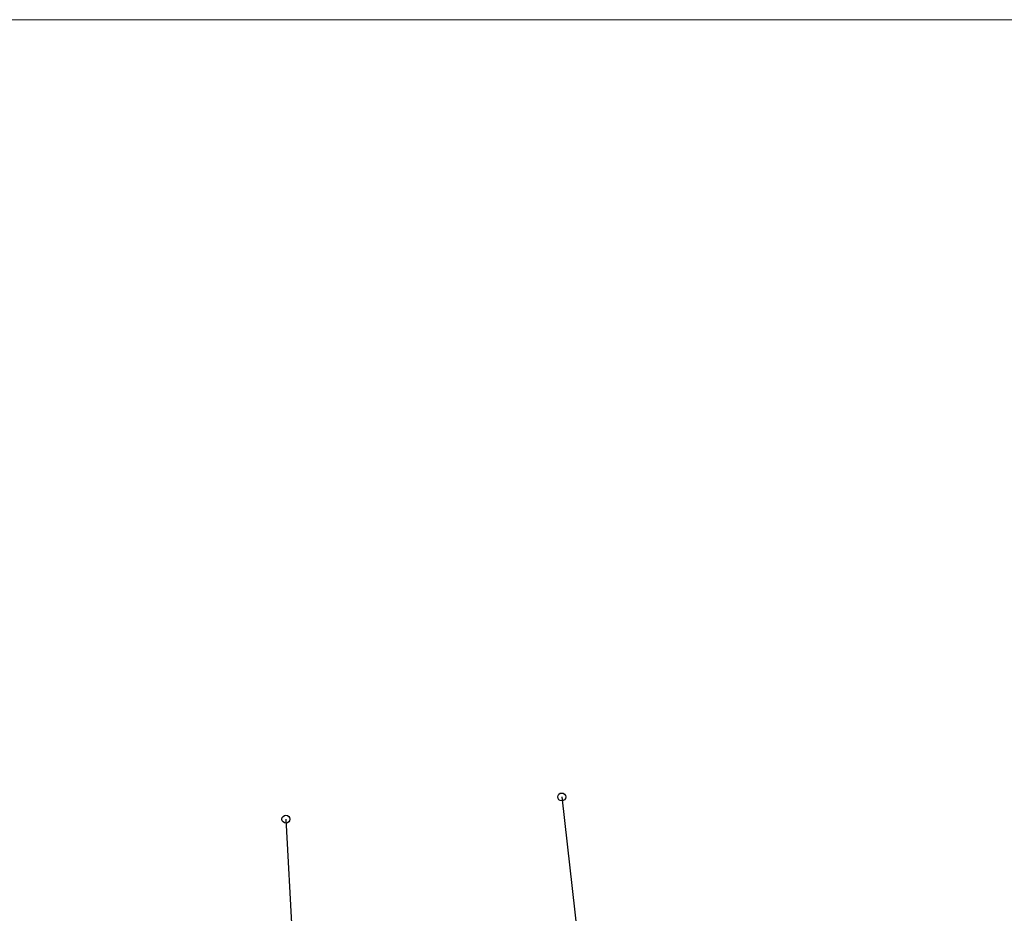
# Model space of a CAD drawing. Extents: x 7583285 to 7585126, y 6019995 to 6020809.
# Tile 31 of 54: x 7584150 to 7584212, y 6020735 to 6020792. Entities that reach past the tile are written whole.
import ezdxf

# ---------------------------------------------------------------- set-up
doc = ezdxf.new("R2010")
doc.units = 0
doc.header["$MEASUREMENT"] = 0
doc.layers.get('0').update_dxf_attribs({"linetype": 'CONTINUOUS', "lineweight": 5})
doc.layers.add('Dzialki', color=3, linetype='CONTINUOUS', lineweight=25)
doc.layers.add('Punkty', color=7, linetype='CONTINUOUS')

# ---------------------------------------------------------------- blocks, each defined once
blk = doc.blocks.new('GRT')
at = {"linetype": 'Continuous'}
blk.add_circle((0, 0), 0.25, dxfattribs=at)

msp = doc.modelspace()

# ---------------------------------------------------------------- linework, layer by layer
at = {"lineweight": 9}
msp.add_lwpolyline([(7584299.239, 6020643.695), (7584089.239, 6020643.695), (7584089.239, 6020792.195), (7584299.239, 6020792.195), (7584299.239, 6020643.695)], dxfattribs=at)
at = {"layer": 'Dzialki'}
for p, q in [((7584183.95, 6020742.84), (7584188.48, 6020702.51)), ((7584166.44, 6020741.43), (7584168.26, 6020707.55))]:
    msp.add_line(p, q, dxfattribs=at)

# ---------------------------------------------------------------- block references
at = {"layer": 'Punkty'}
for p in [(7584183.95, 6020742.84), (7584166.44, 6020741.43)]:
    msp.add_blockref('GRT', p, dxfattribs=at)

doc.saveas('drawing.dxf')
